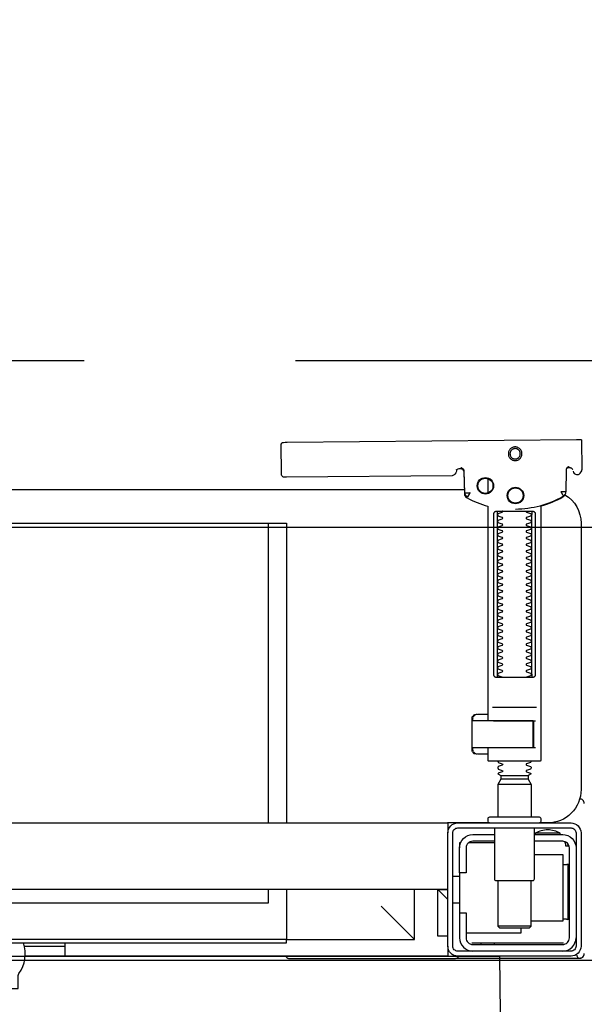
# Model space of a CAD drawing. Header units: millimetres. Extents: x 42924 to 92944, y -369470 to -179866.
# Tile 136 of 256: x 60009 to 60026, y -180673 to -180643. Entities that reach past the tile are written whole.
import ezdxf

# ---------------------------------------------------------------- set-up
doc = ezdxf.new("R2010")
doc.units = ezdxf.units.MM
doc.linetypes.add('HIDDEN', pattern=[9.525, 6.35, -3.175])
doc.layers.get('0').update_dxf_attribs({"color": 8})
for name, color, linetype in [('!! 0_ Istn-widok', 8, 'Continuous'), ('!! 0_Istn-cienka', 8, 'Continuous'), ('!! 2 ZABUDOWA GK-MDF', 8, 'Continuous'), ('!! 2_wypos-sanitarne', 8, 'Continuous')]:
    doc.layers.add(name, color=color, linetype=linetype)
doc.layers.add('!!_@ wypos sanit nd', color=8, linetype='Continuous', plot=False)
doc.layers.add('E_SAP_ZASIĘG', color=150, linetype='Continuous', plot=False)

# ---------------------------------------------------------------- blocks, each defined once
blk = doc.blocks.new('A$C324a30b8')
for points in [[(0.17552, 0), (0.17692, -0.11958), (0.17797, -0.23916)], [(-0.17552, 0), (0.17552, 0)]]:
    blk.add_lwpolyline(points)
blk = doc.blocks.new('A$C4ebe9e89')
for points in [[(0.16424, 0.15596), (0.16327, 0.15595), (0.16304, 0.15592), (0.16283, 0.15584), (0.16262, 0.15571), (0.16265, 0.15575), (0.16259, 0.15555), (0.16257, 0.15535, -0.157432), (0.16238, 0.15476), (0.1621, 0.15436, -0.241147), (0.16129, 0.15393), (0.1115, 0.15346), (0.11134, 0.15345), (0.11119, 0.15345), (0.11107, 0.15345), (0.11094, 0.15346), (0.11078, 0.15348), (0.11062, 0.15353), (0.11047, 0.15361), (0.11033, 0.15371), (0.11022, 0.15383), (0.11012, 0.15397), (0.11005, 0.15412), (0.11001, 0.15428), (0.11, 0.15445), (0.10995, 0.16345), (0.11023, 0.16384)], [(0.19647, 0.15658), (0.19626, 0.15656), (0.19605, 0.15648), (0.19585, 0.15635), (0.19566, 0.15614, 0.132231), (0.19551, 0.15564), (0.19546, 0.14909)], [(0.19768, 0.15528, 0.415336), (0.19869, 0.15429)], [(0.19885, 0.1543), (0.19898, 0.1543), (0.19913, 0.15431), (0.19927, 0.15434), (0.19941, 0.1544), (0.19953, 0.15447), (0.19965, 0.15456), (0.19975, 0.15466), (0.20007, 0.15512, 0.158481), (0.20026, 0.15571)], [(0.18031, 0.14393, 0.125713), (0.19466, 0.14774, 0.121439), (0.19519, 0.14823, -0.262119), (0.2, 0.13968), (0.2, 0.05968, -0.414214), (0.19, 0.04968), (0.18752, 0.04968, 0.405519), (0.188, 0.05018), (0.188, 0.05088, 0.414214), (0.1875, 0.05138), (0.1725, 0.05138, 0.414214), (0.172, 0.05088), (0.172, 0.05018, 0.405519), (0.17249, 0.04968, 0.001664), (0.15993, 0.04968)], [(0.172, 0.07232), (0.172, 0.06852, 0.414214), (0.1722, 0.06832), (0.18462, 0.06832), (0.1878, 0.06832, 0.414214), (0.188, 0.06852), (0.188, 0.14485), (0.18885, 0.1451), (0.18969, 0.14537), (0.19052, 0.14568), (0.19134, 0.146), (0.19215, 0.14635), (0.19295, 0.14672), (0.19374, 0.14712), (0.19456, 0.14756), (0.19465, 0.14762), (0.19473, 0.14768), (0.19481, 0.14775), (0.19488, 0.14782), (0.19495, 0.1479), (0.19502, 0.14799)], [(0.17647, 0.09332, 0.182836), (0.17637, 0.09341), (0.17515, 0.09381, 0.050055), (0.175, 0.09408), (0.175, 0.09436, 0.050055), (0.17515, 0.09462), (0.17637, 0.09503, 0.719897), (0.17637, 0.09541), (0.17515, 0.09581, 0.050055), (0.175, 0.09608), (0.175, 0.09636, 0.050055), (0.17515, 0.09662), (0.17637, 0.09703, 0.719897), (0.17637, 0.09741), (0.17515, 0.09781, 0.050055), (0.175, 0.09808), (0.175, 0.09836, 0.050055), (0.17515, 0.09862), (0.17637, 0.09903, 0.719897), (0.17637, 0.09941), (0.17515, 0.09981, 0.050055), (0.175, 0.10008), (0.175, 0.10036, 0.050055), (0.17515, 0.10062), (0.17637, 0.10103, 0.719897), (0.17637, 0.10141), (0.17515, 0.10181, 0.050055), (0.175, 0.10208), (0.175, 0.10236, 0.050055), (0.17515, 0.10262), (0.17637, 0.10303, 0.719897), (0.17637, 0.10341), (0.17515, 0.10381, 0.050055), (0.175, 0.10408), (0.175, 0.10436, 0.050055), (0.17515, 0.10462), (0.17637, 0.10503, 0.719897), (0.17637, 0.10541), (0.17515, 0.10581, 0.050055), (0.175, 0.10608), (0.175, 0.10636, 0.050055), (0.17515, 0.10662), (0.17637, 0.10703, 0.719897), (0.17637, 0.10741), (0.17515, 0.10781, 0.050055), (0.175, 0.10808), (0.175, 0.10836, 0.050055), (0.17515, 0.10862), (0.17637, 0.10903, 0.719897), (0.17637, 0.10941), (0.17515, 0.10981, 0.050055), (0.175, 0.11008), (0.175, 0.11036, 0.050055), (0.17515, 0.11062), (0.17637, 0.11103, 0.719897), (0.17637, 0.11141), (0.17515, 0.11181, 0.050055), (0.175, 0.11208), (0.175, 0.11236, 0.050055), (0.17515, 0.11262), (0.17637, 0.11303, 0.719897), (0.17637, 0.11341), (0.17515, 0.11381, 0.050055), (0.175, 0.11408), (0.175, 0.11436, 0.050055), (0.17515, 0.11462), (0.17637, 0.11503, 0.719897), (0.17637, 0.11541), (0.17515, 0.11581, 0.050055), (0.175, 0.11608), (0.175, 0.11636, 0.050055), (0.17515, 0.11662), (0.17637, 0.11703, 0.719897), (0.17637, 0.11741), (0.17515, 0.11781, 0.050055), (0.175, 0.11808), (0.175, 0.11836, 0.050055), (0.17515, 0.11862), (0.17637, 0.11903, 0.719897), (0.17637, 0.11941), (0.17515, 0.11981, 0.050055), (0.175, 0.12008), (0.175, 0.12036, 0.050055), (0.17515, 0.12062), (0.17637, 0.12103, 0.719897), (0.17637, 0.12141), (0.17515, 0.12181, 0.050055), (0.175, 0.12208), (0.175, 0.12236, 0.050055), (0.17515, 0.12262), (0.17637, 0.12303, 0.719897), (0.17637, 0.12341), (0.17515, 0.12381, 0.050055), (0.175, 0.12408), (0.175, 0.12436, 0.050055), (0.17515, 0.12462), (0.17637, 0.12503, 0.719897), (0.17637, 0.12541), (0.17515, 0.12581, 0.050055), (0.175, 0.12608), (0.175, 0.12636, 0.050055), (0.17515, 0.12662), (0.17637, 0.12703, 0.719897), (0.17637, 0.12741), (0.17515, 0.12781, 0.050055), (0.175, 0.12808), (0.175, 0.12836, 0.050055), (0.17515, 0.12862), (0.17637, 0.12903, 0.719897), (0.17637, 0.12941), (0.17515, 0.12981, 0.050055), (0.175, 0.13008), (0.175, 0.13036, 0.050055), (0.17515, 0.13062), (0.17637, 0.13103, 0.719897), (0.17637, 0.13141), (0.17515, 0.13181, 0.050055), (0.175, 0.13208), (0.175, 0.13236, 0.050055), (0.17515, 0.13262), (0.17637, 0.13303, 0.719897), (0.17637, 0.13341), (0.17515, 0.13381, 0.050055), (0.175, 0.13408), (0.175, 0.13436, 0.050055), (0.17515, 0.13462), (0.17637, 0.13503, 0.719897), (0.17637, 0.13541), (0.17515, 0.13581, 0.050055), (0.175, 0.13608), (0.175, 0.13636, 0.050055), (0.17515, 0.13662), (0.17637, 0.13703, 0.719897), (0.17637, 0.13741), (0.17515, 0.13781, 0.050055), (0.175, 0.13808), (0.175, 0.13836, 0.050055), (0.17515, 0.13862), (0.17637, 0.13903, 0.719897), (0.17637, 0.13941), (0.17515, 0.13981, 0.050055), (0.175, 0.14008), (0.175, 0.14036, 0.050055), (0.17515, 0.14062), (0.17637, 0.14103, 0.719897), (0.17637, 0.14141), (0.17515, 0.14181, 0.050055), (0.175, 0.14208), (0.175, 0.14236, 0.050055), (0.17515, 0.14262), (0.17637, 0.14303, 0.474594), (0.17647, 0.14332)], [(0.18353, 0.14332, 0.474594), (0.18364, 0.14303), (0.18486, 0.14262, 0.050055), (0.185, 0.14236), (0.185, 0.14208, 0.050055), (0.18486, 0.14181), (0.18364, 0.14141, 0.719897), (0.18364, 0.14103), (0.18486, 0.14062, 0.050055), (0.185, 0.14036), (0.185, 0.14008, 0.050055), (0.18486, 0.13981), (0.18364, 0.13941, 0.719897), (0.18364, 0.13903), (0.18486, 0.13862, 0.050055), (0.185, 0.13836), (0.185, 0.13808, 0.050055), (0.18486, 0.13781), (0.18364, 0.13741, 0.719897), (0.18364, 0.13703), (0.18486, 0.13662, 0.050055), (0.185, 0.13636), (0.185, 0.13608, 0.050055), (0.18486, 0.13581), (0.18364, 0.13541, 0.719897), (0.18364, 0.13503), (0.18486, 0.13462, 0.050055), (0.185, 0.13436), (0.185, 0.13408, 0.050055), (0.18486, 0.13381), (0.18364, 0.13341, 0.719897), (0.18364, 0.13303), (0.18486, 0.13262, 0.050055), (0.185, 0.13236), (0.185, 0.13208, 0.050055), (0.18486, 0.13181), (0.18364, 0.13141, 0.719897), (0.18364, 0.13103), (0.18486, 0.13062, 0.050055), (0.185, 0.13036), (0.185, 0.13008, 0.050055), (0.18486, 0.12981), (0.18364, 0.12941, 0.719897), (0.18364, 0.12903), (0.18486, 0.12862, 0.050055), (0.185, 0.12836), (0.185, 0.12808, 0.050055), (0.18486, 0.12781), (0.18364, 0.12741, 0.719897), (0.18364, 0.12703), (0.18486, 0.12662, 0.050055), (0.185, 0.12636), (0.185, 0.12608, 0.050055), (0.18486, 0.12581), (0.18364, 0.12541, 0.719897), (0.18364, 0.12503), (0.18486, 0.12462, 0.050055), (0.185, 0.12436), (0.185, 0.12408, 0.050055), (0.18486, 0.12381), (0.18364, 0.12341, 0.719897), (0.18364, 0.12303), (0.18486, 0.12262, 0.050055), (0.185, 0.12236), (0.185, 0.12208, 0.050055), (0.18486, 0.12181), (0.18364, 0.12141, 0.719897), (0.18364, 0.12103), (0.18486, 0.12062, 0.050055), (0.185, 0.12036), (0.185, 0.12008, 0.050055), (0.18486, 0.11981), (0.18364, 0.11941, 0.719897), (0.18364, 0.11903), (0.18486, 0.11862, 0.050055), (0.185, 0.11836), (0.185, 0.11808, 0.050055), (0.18486, 0.11781), (0.18364, 0.11741, 0.719897), (0.18364, 0.11703), (0.18486, 0.11662, 0.050055), (0.185, 0.11636), (0.185, 0.11608, 0.050055), (0.18486, 0.11581), (0.18364, 0.11541, 0.719897), (0.18364, 0.11503), (0.18486, 0.11462, 0.050055), (0.185, 0.11436), (0.185, 0.11408, 0.050055), (0.18486, 0.11381), (0.18364, 0.11341, 0.719897), (0.18364, 0.11303), (0.18486, 0.11262, 0.050055), (0.185, 0.11236), (0.185, 0.11208, 0.050055), (0.18486, 0.11181), (0.18364, 0.11141, 0.719897), (0.18364, 0.11103), (0.18486, 0.11062, 0.050055), (0.185, 0.11036), (0.185, 0.11008, 0.050055), (0.18486, 0.10981), (0.18364, 0.10941, 0.719897), (0.18364, 0.10903), (0.18486, 0.10862, 0.050055), (0.185, 0.10836), (0.185, 0.10808, 0.050055), (0.18486, 0.10781), (0.18364, 0.10741, 0.719897), (0.18364, 0.10703), (0.18486, 0.10662, 0.050055), (0.185, 0.10636), (0.185, 0.10608, 0.050055), (0.18486, 0.10581), (0.18364, 0.10541, 0.719897), (0.18364, 0.10503), (0.18486, 0.10462, 0.050055), (0.185, 0.10436), (0.185, 0.10408, 0.050055), (0.18486, 0.10381), (0.18364, 0.10341, 0.719897), (0.18364, 0.10303), (0.18486, 0.10262, 0.050055), (0.185, 0.10236), (0.185, 0.10208, 0.050055), (0.18486, 0.10181), (0.18364, 0.10141, 0.719897), (0.18364, 0.10103), (0.18486, 0.10062, 0.050055), (0.185, 0.10036), (0.185, 0.10008, 0.050055), (0.18486, 0.09981), (0.18364, 0.09941, 0.719897), (0.18364, 0.09903), (0.18486, 0.09862, 0.050055), (0.185, 0.09836), (0.185, 0.09808, 0.050055), (0.18486, 0.09781), (0.18364, 0.09741, 0.719897), (0.18364, 0.09703), (0.18486, 0.09662, 0.050055), (0.185, 0.09636), (0.185, 0.09608, 0.050055), (0.18486, 0.09581), (0.18364, 0.09541, 0.719897), (0.18364, 0.09503), (0.18486, 0.09462, 0.050055), (0.185, 0.09436), (0.185, 0.09408, 0.050055), (0.18486, 0.09381), (0.18364, 0.09341, 0.182836), (0.18353, 0.09332)], [(0.18575, 0.07252), (0.18575, 0.08011), (0.18572, 0.08022), (0.18564, 0.08029), (0.18555, 0.08032), (0.18565, 0.0803), (0.18573, 0.08024), (0.18577, 0.08014), (0.18577, 0.07252), (0.18574, 0.07241), (0.18567, 0.07234), (0.18547, 0.07232), (0.18558, 0.07237), (0.18564, 0.07252), (0.18564, 0.08012), (0.18557, 0.08027), (0.18547, 0.08032), (0.16743, 0.08032, 0.414214), (0.16723, 0.08012), (0.16723, 0.07252, 0.414214), (0.16743, 0.07232), (0.18547, 0.07232)], [(0.18556, 0.07232, 0.414213), (0.18576, 0.07252), (0.18575, 0.08011), (0.18575, 0.07252), (0.18572, 0.07241), (0.18565, 0.07234), (0.18555, 0.07232)], [(0.175, 0.06836), (0.175, 0.06812, -0.050055), (0.17515, 0.06786), (0.17636, 0.06745, -0.719897), (0.17636, 0.06707), (0.17515, 0.06666, -0.050055), (0.175, 0.0664), (0.175, 0.06612, -0.050055), (0.17515, 0.06586), (0.17636, 0.06545, -0.719897), (0.17636, 0.06507), (0.17515, 0.06466, -0.050055), (0.175, 0.0644), (0.1759, 0.06388), (0.1759, 0.06282), (0.175, 0.06126), (0.175, 0.05138)], [(0.185, 0.06836), (0.185, 0.06812, 0.050055), (0.18486, 0.06786), (0.18364, 0.06745, 0.719897), (0.18364, 0.06707), (0.18486, 0.06666, 0.050055), (0.185, 0.0664), (0.185, 0.06612, 0.050055), (0.18486, 0.06586), (0.18364, 0.06545, 0.719897), (0.18364, 0.06507), (0.18486, 0.06466, 0.050055), (0.185, 0.0644), (0.1841, 0.06388), (0.1841, 0.06282), (0.185, 0.06126), (0.185, 0.05138)], [(0.20011, 0.05684, 0.126559), (0.19962, 0.05693)], [(0.20099, 0.05547, 0.198909), (0.20055, 0.05654, 0.091301), (0.20011, 0.05684)], [(0.174, 0.04818), (0.174, 0.03288, 0.414214), (0.1745, 0.03238), (0.1855, 0.03238, 0.414214), (0.186, 0.03288), (0.186, 0.04818)], [(0.19375, 0.04656, 0.119096), (0.19, 0.04764, 0.119096), (0.18625, 0.04656)], [(0.16379, 0.04368), (0.1635, 0.04368), (0.1635, 0.04218, -0.414214), (0.1675, 0.04618), (0.174, 0.04618)], [(0.19375, 0.04618), (0.19375, 0.04656), (0.18625, 0.04656), (0.18625, 0.04618), (0.1945, 0.04618, -0.414214), (0.1985, 0.04218)], [(0.174, 0.04418), (0.1675, 0.04418, 0.414214), (0.1655, 0.04218), (0.1655, 0.03468), (0.1635, 0.03468), (0.1635, 0.01518, 0.414214), (0.1675, 0.01118)], [(0.1635, 0.02268), (0.1655, 0.02268), (0.1655, 0.01518, 0.414214), (0.1675, 0.01318), (0.1945, 0.01318, 0.414214), (0.1965, 0.01518), (0.1965, 0.04218, 0.414214), (0.1945, 0.04418), (0.186, 0.04418)], [(0.1945, 0.03721), (0.19515, 0.03722), (0.19542, 0.03722), (0.1956, 0.03722), (0.19567, 0.03722, 0.116465), (0.19589, 0.03728), (0.19601, 0.03733), (0.19601, 0.02063), (0.19589, 0.02068, 0.116465), (0.19567, 0.02074), (0.19542, 0.02074), (0.19515, 0.02074), (0.1945, 0.02075)], [(0.1945, 0.01118, 0.414214), (0.1985, 0.01518)], [(-0.04, 0.01368), (-0.03255, 0.01368, 0.236962), (-0.03118, 0.00443, -0.154353), (-0.031, 0.00386), (-0.031, 0), (0.031, 0), (0.031, 0.00386, -0.154353), (0.03118, 0.00443, 0.236962), (0.03256, 0.01368), (0.04, 0.01368)], [(0.11124, 0.00968), (0.11142, 0.00944), (0.11165, 0.00925), (0.11192, 0.0091), (0.1122, 0.00901), (0.1125, 0.00898), (0.1623, 0.00898, 0.326231), (0.16325, 0.00968)], [(0.1987, 0.01002, 0.000114), (0.1987, 0.01002, 0.517015), (0.20003, 0.00909), (0.19993, 0.00905), (0.19983, 0.00903), (0.19971, 0.009), (0.19958, 0.00899), (0.19948, 0.00899), (0.19903, 0.00899), (0.19841, 0.00899), (0.19771, 0.00899), (0.16428, 0.00899), (0.16393, 0.00899), (0.16357, 0.00899), (0.16323, 0.00899), (0.16294, 0.00899), (0.16269, 0.00899), (0.16249, 0.00899), (0.16237, 0.00899)], [(0.20011, 0.00912, 0.091301), (0.20055, 0.00942, 0.198909), (0.20099, 0.01048)]]:
    blk.add_lwpolyline(points, format="xyb")
for points in [[(0.19864, 0.1647), (0.11173, 0.16387)], [(0.20013, 0.1647), (0.20026, 0.15571)], [(0.16386, 0.15607), (0.16409, 0.15602), (0.16425, 0.15596), (0.1644, 0.15586), (0.16453, 0.15574), (0.16463, 0.1556), (0.16471, 0.15544), (0.16476, 0.15527), (0.16478, 0.1551), (0.16496, 0.14854), (0.16497, 0.14842), (0.16498, 0.14832), (0.16501, 0.14822), (0.16503, 0.14812), (0.16507, 0.14802), (0.16511, 0.14793), (0.16516, 0.14784), (0.16521, 0.14775), (0.16528, 0.14767), (0.16535, 0.14758), (0.16542, 0.14751), (0.1655, 0.14744), (0.16558, 0.14737), (0.16567, 0.14731), (0.16576, 0.14726), (0.16651, 0.14688), (0.16727, 0.14651), (0.16803, 0.14617), (0.16881, 0.14585), (0.1696, 0.14555), (0.17039, 0.14527), (0.17119, 0.14502), (0.172, 0.14478), (0.172, 0.08032)], [(0.1651, 0.14871), (0.16492, 0.1553), (0.1649, 0.15547), (0.16485, 0.15563), (0.16478, 0.15579), (0.16468, 0.15592), (0.16455, 0.15604), (0.16441, 0.15614), (0.16425, 0.15621), (0.16409, 0.15626), (0.16391, 0.15627)], [(0.19757, 0.15573), (0.19749, 0.15586), (0.19739, 0.15598), (0.19727, 0.15608), (0.19713, 0.15617), (0.19698, 0.15623), (0.19683, 0.15626), (0.19667, 0.15627), (0.19577, 0.15626)], [(0.172, 0.15305), (0.172, 0.14874)], [(0.16493, 0.14968), (-0.16477, 0.14968)], [(0.17483, 0.14232), (0.17483, 0.09432)], [(0.18523, 0.09432), (0.18523, 0.14232)], [(-0.11847, 0.04968), (-0.11847, 0.13968), (0.11153, 0.13968), (0.11153, 0.04968)], [(0.10602, 0.13968), (0.10602, 0.04968)], [(0.18662, 0.08432), (0.17345, 0.08432)], [(0.16732, 0.08028), (0.16732, 0.08144), (0.16736, 0.08156), (0.16746, 0.08164), (0.16767, 0.08169)], [(0.16751, 0.08053), (0.16754, 0.08079), (0.16766, 0.08132)], [(0.16811, 0.08203), (0.16776, 0.08162), (0.16776, 0.08196), (0.16779, 0.08207), (0.16786, 0.08214), (0.16797, 0.08218), (0.1681, 0.08219), (0.16822, 0.08219), (0.16842, 0.08221), (0.16887, 0.08232), (0.172, 0.08232)], [(0.16848, 0.08224), (0.16856, 0.0823), (0.16876, 0.08232)], [(0.17371, 0.08032), (0.18481, 0.08032), (0.18637, 0.08032)], [(0.16767, 0.07094), (0.16756, 0.07096), (0.16746, 0.07099), (0.16737, 0.07106), (0.16732, 0.0712), (0.16732, 0.07235)], [(0.16766, 0.07131), (0.16754, 0.07185), (0.16751, 0.0721)], [(0.172, 0.07032), (0.16887, 0.07032), (0.16842, 0.07042), (0.16831, 0.07044), (0.1682, 0.07044), (0.16806, 0.07045), (0.16795, 0.07046), (0.16783, 0.07052), (0.16776, 0.07067), (0.16776, 0.07101), (0.16811, 0.07061)], [(0.18558, 0.07232), (0.18637, 0.07232)], [(0.16876, 0.07032), (0.16866, 0.07032), (0.16848, 0.0704)], [(0.1759, 0.06388), (0.1841, 0.06388)], [(0.1841, 0.06282), (0.1759, 0.06282)], [(0.185, 0.06126), (0.175, 0.06126)], [(0.19963, 0.05696), (0.19976, 0.05695), (0.19988, 0.05692), (0.20001, 0.05688)], [(-0.16, 0.04668), (-0.16, 0.04968), (0.16, 0.04968), (0.16, 0.04668)], [(0.16, 0.03368), (0.16, 0.04568)], [(0.1635, 0.03468), (0.1635, 0.04218)], [(0.174, 0.04368), (0.16618, 0.04368)], [(0.167, 0.04412), (0.16693, 0.04403), (0.16687, 0.04393), (0.16681, 0.04381), (0.16675, 0.04368)], [(0.19499, 0.04412), (0.19506, 0.04404), (0.19512, 0.04395), (0.19517, 0.04385), (0.19521, 0.04376), (0.19525, 0.04365), (0.19528, 0.04355), (0.19531, 0.04344), (0.19533, 0.04333), (0.19535, 0.04322), (0.19537, 0.04311), (0.19538, 0.04301), (0.19539, 0.04291), (0.19538, 0.04281), (0.19547, 0.04278), (0.19557, 0.04278), (0.19568, 0.04278), (0.19578, 0.04278), (0.19589, 0.04278), (0.19613, 0.04278), (0.19616, 0.04288), (0.19615, 0.04299), (0.19613, 0.04311), (0.19609, 0.04324), (0.19605, 0.04336), (0.19594, 0.04357)], [(0.186, 0.04018), (0.1945, 0.04018), (0.1945, 0.02018), (0.185, 0.02018)], [(0.19591, 0.03729), (0.19602, 0.03729), (0.19616, 0.03729), (0.19632, 0.03729), (0.1965, 0.03729)], [(0.1615, 0.03368), (0.1635, 0.03368)], [(0.16, 0.02668), (0.157, 0.02968), (0.16, 0.02968), (-0.16, 0.02968), (-0.157, 0.02968), (-0.16, 0.02668)], [(0.10602, 0.02968), (0.10602, 0.0256), (-0.11847, 0.0256)], [(0.11153, 0.02968), (0.11153, 0.01468), (0.15, 0.01468)], [(0.14, 0.02468), (0.15, 0.01468), (0.15, 0.02968)], [(0.16, 0.01568), (0.157, 0.01568), (0.157, 0.02968)], [(0.175, 0.03238), (0.175, 0.01872), (0.1755, 0.01822), (0.1845, 0.01822), (0.185, 0.01872), (0.185, 0.03238)], [(0.1615, 0.02568), (0.1635, 0.02568)], [(0.1655, 0.01668), (0.182, 0.01668), (0.182, 0.01822)], [(0.185, 0.01872), (0.175, 0.01872)], [(0.1965, 0.02067), (0.19632, 0.02067), (0.19616, 0.02067), (0.19602, 0.02067), (0.19591, 0.02067)], [(0.03283, 0.01268), (0.045, 0.01268)], [(0.16, 0.01268), (0.16, 0.00968), (0.03305, 0.00968)], [(0.045, 0.01368), (0.045, 0.00968)], [(0.16722, 0.01368), (0.19467, 0.01368), (0.19478, 0.01368)], [(0.17, 0.01318), (0.17, 0.01368)], [(0.174, 0.01318), (0.174, 0.01368)]]:
    blk.add_lwpolyline(points)
for points in [[(0.18024, 0.15848), (0.18044, 0.15849), (0.18064, 0.15852), (0.18084, 0.15857), (0.18103, 0.15864), (0.18121, 0.15873), (0.18138, 0.15883), (0.18154, 0.15895), (0.18168, 0.15909), (0.18182, 0.15924), (0.18194, 0.1594), (0.18204, 0.15958), (0.18212, 0.15976), (0.18219, 0.15995), (0.18224, 0.16014), (0.18226, 0.16034), (0.18227, 0.16054), (0.18226, 0.16075), (0.18223, 0.16094), (0.18218, 0.16114), (0.18211, 0.16133), (0.18202, 0.16151), (0.18191, 0.16168), (0.18179, 0.16184), (0.18166, 0.16199), (0.18151, 0.16212), (0.18134, 0.16224), (0.18117, 0.16234), (0.18099, 0.16242), (0.1808, 0.16249), (0.1806, 0.16254), (0.1804, 0.16256), (0.1802, 0.16257), (0.18, 0.16256), (0.1798, 0.16253), (0.17961, 0.16248), (0.17942, 0.16241), (0.17924, 0.16232), (0.17907, 0.16222), (0.17891, 0.1621), (0.17876, 0.16196), (0.17863, 0.16181), (0.17851, 0.16165), (0.17841, 0.16147), (0.17832, 0.16129), (0.17826, 0.1611), (0.17821, 0.1609), (0.17818, 0.16071), (0.17818, 0.1605), (0.17819, 0.1603), (0.17822, 0.16011), (0.17827, 0.15991), (0.17834, 0.15972), (0.17843, 0.15954), (0.17853, 0.15937), (0.17865, 0.15921), (0.17879, 0.15906), (0.17894, 0.15893), (0.1791, 0.15881), (0.17928, 0.15871), (0.17946, 0.15863), (0.17965, 0.15856), (0.17984, 0.15851), (0.18004, 0.15849)], [(0.18024, 0.15897), (0.18039, 0.15898), (0.18054, 0.159), (0.18068, 0.15904), (0.18083, 0.15909), (0.18096, 0.15916), (0.18109, 0.15924), (0.18121, 0.15933), (0.18133, 0.15943), (0.18143, 0.15955), (0.18152, 0.15967), (0.18159, 0.1598), (0.18166, 0.15994), (0.18171, 0.16008), (0.18174, 0.16023), (0.18176, 0.16038), (0.18177, 0.16053), (0.18176, 0.16068), (0.18174, 0.16084), (0.1817, 0.16098), (0.18165, 0.16113), (0.18158, 0.16126), (0.1815, 0.16139), (0.18141, 0.16151), (0.1813, 0.16162), (0.18119, 0.16173), (0.18107, 0.16182), (0.18094, 0.16189), (0.1808, 0.16196), (0.18066, 0.16201), (0.18051, 0.16204), (0.18036, 0.16206), (0.18021, 0.16207), (0.18005, 0.16206), (0.1799, 0.16204), (0.17976, 0.162), (0.17961, 0.16194), (0.17948, 0.16188), (0.17935, 0.1618), (0.17923, 0.16171), (0.17911, 0.1616), (0.17901, 0.16149), (0.17892, 0.16137), (0.17885, 0.16124), (0.17878, 0.1611), (0.17873, 0.16095), (0.1787, 0.16081), (0.17868, 0.16066), (0.17867, 0.1605), (0.17868, 0.16035), (0.1787, 0.1602), (0.17874, 0.16005), (0.17879, 0.15991), (0.17886, 0.15977), (0.17894, 0.15964), (0.17903, 0.15952), (0.17914, 0.15941), (0.17925, 0.15931), (0.17937, 0.15922), (0.1795, 0.15914), (0.17964, 0.15908), (0.17978, 0.15903), (0.17993, 0.159), (0.18008, 0.15897)], [(0.16587, 0.14754), (0.16582, 0.14756), (0.16577, 0.1476), (0.16573, 0.14763), (0.16568, 0.14767), (0.16563, 0.14771), (0.16558, 0.14776), (0.16553, 0.14781), (0.16549, 0.14786), (0.16544, 0.14791), (0.1654, 0.14797), (0.16536, 0.14803), (0.16533, 0.14809), (0.16529, 0.14815), (0.16526, 0.14821), (0.16524, 0.14828), (0.16521, 0.14834), (0.16519, 0.14841), (0.16517, 0.14847), (0.16516, 0.14854), (0.16515, 0.1486), (0.16514, 0.14866), (0.16513, 0.14872), (0.16513, 0.14877), (0.16518, 0.14879), (0.16643, 0.14884), (0.16648, 0.14884), (0.16654, 0.14884), (0.16659, 0.14886), (0.16664, 0.14883), (0.16661, 0.14879), (0.16658, 0.14874), (0.16656, 0.14869), (0.16653, 0.14863), (0.16594, 0.14754)], [(0.18533, 0.14332), (0.18542, 0.14331), (0.1855, 0.1433), (0.18559, 0.14329), (0.18567, 0.14326), (0.18575, 0.14323), (0.18583, 0.14319), (0.18591, 0.14314), (0.18598, 0.14308), (0.18604, 0.14302), (0.1861, 0.14294), (0.18615, 0.14286), (0.18619, 0.14276), (0.18623, 0.14266), (0.18626, 0.14255), (0.18627, 0.14243), (0.18628, 0.14232), (0.18628, 0.09432), (0.18627, 0.0942), (0.18626, 0.09409), (0.18623, 0.09398), (0.18619, 0.09387), (0.18615, 0.09378), (0.1861, 0.09369), (0.18604, 0.09362), (0.18598, 0.09355), (0.18591, 0.09349), (0.18583, 0.09344), (0.18575, 0.0934), (0.18567, 0.09337), (0.18559, 0.09335), (0.1855, 0.09333), (0.18542, 0.09332), (0.18533, 0.09332), (0.17475, 0.09332), (0.17466, 0.09332), (0.17457, 0.09333), (0.17449, 0.09335), (0.1744, 0.09337), (0.17432, 0.0934), (0.17424, 0.09344), (0.17416, 0.09349), (0.17409, 0.09355), (0.17403, 0.09362), (0.17397, 0.09369), (0.17392, 0.09378), (0.17387, 0.09387), (0.17384, 0.09398), (0.17381, 0.09409), (0.17379, 0.0942), (0.17379, 0.09432), (0.17379, 0.14232), (0.17379, 0.14243), (0.17381, 0.14255), (0.17384, 0.14266), (0.17387, 0.14276), (0.17392, 0.14286), (0.17397, 0.14294), (0.17403, 0.14302), (0.17409, 0.14308), (0.17416, 0.14314), (0.17424, 0.14319), (0.17432, 0.14323), (0.1744, 0.14326), (0.17449, 0.14329), (0.17457, 0.1433), (0.17466, 0.14331), (0.17475, 0.14332)], [(-0.11847, 0.01368), (0.11153, 0.01368), (0.11153, 0.01468), (-0.11847, 0.01468)]]:
    blk.add_lwpolyline(points, close=True)
for points in [[(0.19546, 0.14908), (0.19546, 0.14908), (0.19546, 0.14908), (0.19546, 0.14909), (0.19546, 0.14909), (0.19546, 0.14909), (0.19546, 0.14909), (0.19546, 0.14909), (0.19546, 0.14909), (0.19546, 0.14909), (0.19546, 0.14909), (0.19546, 0.14909), (0.19546, 0.14909), (0.19546, 0.14909), (0.19546, 0.14909), (0.19546, 0.14909), (0.19546, 0.14909), (0.19546, 0.14909), (0.19546, 0.14909), (0.19546, 0.14909), (0.19546, 0.14908), (0.19546, 0.14908), (0.19546, 0.14908), (0.19546, 0.14908), (0.19546, 0.14908), (0.19546, 0.14908), (0.19546, 0.14908), (0.19546, 0.14908), (0.19546, 0.14908), (0.19546, 0.14908), (0.19546, 0.14908), (0.19546, 0.14908), (0.19546, 0.14908), (0.19546, 0.14908), (0.19546, 0.14908), (0.19546, 0.14908), (0.19546, 0.14908), (0.19546, 0.14909), (0.19545, 0.14909), (0.19545, 0.14909), (0.19545, 0.14909), (0.19545, 0.14909), (0.19545, 0.14909), (0.19545, 0.14909), (0.19545, 0.14909), (0.19545, 0.14909), (0.19544, 0.14909), (0.19544, 0.14908), (0.19544, 0.14908), (0.19544, 0.14908), (0.19544, 0.14908), (0.19543, 0.14908), (0.19543, 0.14908), (0.19543, 0.14908), (0.19543, 0.14908), (0.19543, 0.14908), (0.19543, 0.14908), (0.19543, 0.14908), (0.19542, 0.14908), (0.19542, 0.14908), (0.19542, 0.14908), (0.19542, 0.14908), (0.19542, 0.14908), (0.19541, 0.14908), (0.19541, 0.14908), (0.19541, 0.14908), (0.19541, 0.14908), (0.19541, 0.14908), (0.1954, 0.14908), (0.1954, 0.14908), (0.1954, 0.14908), (0.19539, 0.14908), (0.19539, 0.14908), (0.19538, 0.14909), (0.19537, 0.14909), (0.19537, 0.14909), (0.19536, 0.14909), (0.19536, 0.14909), (0.19536, 0.14909), (0.19535, 0.14909), (0.19535, 0.14909), (0.19534, 0.14909), (0.19534, 0.14909), (0.19533, 0.14909), (0.19533, 0.14909), (0.19532, 0.14909), (0.19531, 0.14909), (0.19531, 0.14909), (0.1953, 0.14909), (0.19529, 0.14909), (0.19529, 0.14909), (0.19528, 0.14909), (0.19527, 0.14909), (0.19527, 0.14909), (0.19526, 0.14909), (0.19525, 0.14909), (0.19524, 0.14909), (0.19524, 0.14909), (0.19523, 0.14909), (0.19522, 0.14909), (0.19521, 0.14909), (0.1952, 0.14909), (0.19519, 0.14909), (0.19518, 0.14909), (0.19517, 0.14909), (0.19516, 0.14909), (0.19516, 0.14909), (0.19515, 0.14909), (0.19514, 0.14909), (0.19513, 0.14909), (0.19512, 0.14909), (0.19511, 0.14909), (0.1951, 0.14909), (0.19508, 0.14909), (0.19507, 0.14909), (0.19506, 0.14909), (0.19505, 0.14909), (0.19504, 0.14909), (0.19503, 0.14909), (0.19502, 0.14909), (0.19501, 0.14909), (0.195, 0.14909), (0.19499, 0.14909), (0.19497, 0.14909), (0.19496, 0.14909), (0.19495, 0.14909), (0.19494, 0.1491), (0.19493, 0.1491), (0.19491, 0.1491), (0.1949, 0.1491), (0.19489, 0.1491), (0.19488, 0.1491), (0.19486, 0.1491), (0.19485, 0.1491), (0.19484, 0.1491), (0.19483, 0.1491), (0.19481, 0.1491), (0.19469, 0.1491), (0.19464, 0.1491), (0.19459, 0.1491), (0.19456, 0.1491), (0.19453, 0.1491), (0.19451, 0.1491), (0.19448, 0.1491), (0.19446, 0.1491), (0.19443, 0.1491), (0.19441, 0.1491), (0.19438, 0.1491), (0.19435, 0.1491), (0.19433, 0.1491), (0.19431, 0.1491), (0.19428, 0.1491), (0.19427, 0.1491), (0.19426, 0.1491), (0.19423, 0.1491), (0.19422, 0.1491), (0.19421, 0.1491), (0.1942, 0.1491), (0.19418, 0.1491), (0.19418, 0.1491), (0.19417, 0.1491), (0.19417, 0.1491), (0.19416, 0.1491), (0.19416, 0.1491), (0.19415, 0.14911), (0.19414, 0.14911), (0.19414, 0.14911), (0.19413, 0.14911), (0.19413, 0.14911), (0.19412, 0.14911), (0.19412, 0.14911), (0.19412, 0.14911), (0.19411, 0.14911), (0.19411, 0.1491), (0.1941, 0.1491), (0.1941, 0.1491), (0.1941, 0.1491), (0.19409, 0.1491), (0.19409, 0.1491), (0.19409, 0.1491), (0.19409, 0.1491), (0.19408, 0.1491), (0.19408, 0.1491), (0.19408, 0.1491), (0.19407, 0.1491), (0.19407, 0.1491), (0.19406, 0.1491), (0.19406, 0.1491), (0.19406, 0.1491), (0.19406, 0.1491), (0.19405, 0.1491), (0.19405, 0.1491), (0.19405, 0.1491), (0.19405, 0.14911), (0.19404, 0.14911), (0.19404, 0.14911), (0.19404, 0.14911), (0.19403, 0.14911), (0.19403, 0.14911), (0.19402, 0.14912), (0.19402, 0.14912), (0.19402, 0.14912), (0.19401, 0.14912), (0.19401, 0.14912), (0.19401, 0.14912), (0.194, 0.14912), (0.194, 0.14912), (0.194, 0.14912), (0.194, 0.14912), (0.194, 0.14912), (0.194, 0.14912), (0.194, 0.14912), (0.19399, 0.14912), (0.19399, 0.14912), (0.19399, 0.14912), (0.19399, 0.14912), (0.19399, 0.14912), (0.19399, 0.14912), (0.19398, 0.14912), (0.19398, 0.14912), (0.19398, 0.14911), (0.19398, 0.14911), (0.19398, 0.14911), (0.19398, 0.14911), (0.19397, 0.14911), (0.19397, 0.14911), (0.19397, 0.1491), (0.19397, 0.1491), (0.19397, 0.1491), (0.19397, 0.1491), (0.19397, 0.1491), (0.19397, 0.14909), (0.19397, 0.14909), (0.19397, 0.14909), (0.19397, 0.14909), (0.19397, 0.14908), (0.19397, 0.14908), (0.19397, 0.14908), (0.19397, 0.14908), (0.19397, 0.14908), (0.19397, 0.14907), (0.19397, 0.14907), (0.19397, 0.14907), (0.19397, 0.14907), (0.19397, 0.14907), (0.19398, 0.14906), (0.19398, 0.14906), (0.19398, 0.14906), (0.19398, 0.14906), (0.19398, 0.14906), (0.19398, 0.14905), (0.19399, 0.14905), (0.19399, 0.14905), (0.19399, 0.14905), (0.194, 0.14904), (0.194, 0.14904), (0.19401, 0.14903), (0.19401, 0.14903), (0.19401, 0.14903), (0.19402, 0.14902), (0.19402, 0.14902), (0.19402, 0.14902), (0.19403, 0.14901), (0.19403, 0.14901), (0.19403, 0.14901), (0.19403, 0.149), (0.19403, 0.149), (0.19403, 0.149), (0.19404, 0.14899), (0.19404, 0.14899), (0.19404, 0.14899), (0.19404, 0.14899), (0.19404, 0.14898), (0.19404, 0.14898), (0.19404, 0.14898), (0.19405, 0.14897), (0.19405, 0.14897), (0.19405, 0.14897), (0.19405, 0.14896), (0.19405, 0.14896), (0.19406, 0.14895), (0.19406, 0.14895), (0.19406, 0.14895), (0.19406, 0.14894), (0.19407, 0.14894), (0.19407, 0.14893), (0.19407, 0.14893), (0.19408, 0.14892), (0.19408, 0.14891), (0.19409, 0.1489), (0.19409, 0.14889), (0.1941, 0.14888), (0.1941, 0.14887), (0.19411, 0.14886), (0.19412, 0.14884), (0.19414, 0.14881), (0.19416, 0.14877), (0.19418, 0.14873), (0.19419, 0.14871), (0.1942, 0.1487), (0.19421, 0.14868), (0.19422, 0.14866), (0.19423, 0.14864), (0.19434, 0.14845), (0.19435, 0.14844), (0.19435, 0.14842), (0.19436, 0.1484), (0.19437, 0.14839), (0.19438, 0.14837), (0.19439, 0.14836), (0.1944, 0.14834), (0.19441, 0.14832), (0.19441, 0.14831), (0.19442, 0.14829), (0.19443, 0.14828), (0.19444, 0.14826), (0.19445, 0.14825), (0.19446, 0.14823), (0.19446, 0.14822), (0.19447, 0.14821), (0.19448, 0.14819), (0.19449, 0.14818), (0.19449, 0.14816), (0.1945, 0.14815), (0.19451, 0.14814), (0.19452, 0.14813), (0.19452, 0.14811), (0.19453, 0.1481), (0.19454, 0.14809), (0.19454, 0.14808), (0.19455, 0.14806), (0.19456, 0.14805), (0.19456, 0.14804), (0.19457, 0.14803), (0.19457, 0.14802), (0.19458, 0.14801), (0.19458, 0.148), (0.19459, 0.14799), (0.1946, 0.14798), (0.1946, 0.14797), (0.19461, 0.14796), (0.19461, 0.14795), (0.19462, 0.14794), (0.19462, 0.14793), (0.19463, 0.14792), (0.19463, 0.14791), (0.19463, 0.1479), (0.19464, 0.1479), (0.19464, 0.14789), (0.19465, 0.14788), (0.19465, 0.14787), (0.19465, 0.14787), (0.19466, 0.14786), (0.19466, 0.14785), (0.19466, 0.14785), (0.19467, 0.14784), (0.19467, 0.14784), (0.19467, 0.14783), (0.19468, 0.14783), (0.19468, 0.14782), (0.19468, 0.14782), (0.19468, 0.14782), (0.19468, 0.14781), (0.19468, 0.14781), (0.19468, 0.14781), (0.19468, 0.14781), (0.19469, 0.14781), (0.19469, 0.1478), (0.19469, 0.1478), (0.19469, 0.1478), (0.19469, 0.1478), (0.19469, 0.1478), (0.19469, 0.1478), (0.19469, 0.1478), (0.19469, 0.14779), (0.19469, 0.14779), (0.19469, 0.14779), (0.19469, 0.14779), (0.19469, 0.14779), (0.19469, 0.14779), (0.19469, 0.14779), (0.19469, 0.14779), (0.19469, 0.14779), (0.19469, 0.14779), (0.19469, 0.14779), (0.19469, 0.14779), (0.19469, 0.14779), (0.19469, 0.14779), (0.19469, 0.14779), (0.19469, 0.14779), (0.19469, 0.14778), (0.19469, 0.14778), (0.19469, 0.14778), (0.19469, 0.14778), (0.19469, 0.14778), (0.19469, 0.14778), (0.19469, 0.14778), (0.19469, 0.14778), (0.19469, 0.14778), (0.19469, 0.14778), (0.19469, 0.14778), (0.19469, 0.14778), (0.19469, 0.14778), (0.19469, 0.14778), (0.19469, 0.14778), (0.19469, 0.14778), (0.19469, 0.14778), (0.19469, 0.14778), (0.19469, 0.14778), (0.19469, 0.14778), (0.19469, 0.14778), (0.19469, 0.14778), (0.19469, 0.14778), (0.19469, 0.14778), (0.1947, 0.14778, 0.269557)], [(0.16, 0.01268), (0.16, 0.04668, -0.414214), (0.163, 0.04968), (0.197, 0.04968, -0.414214), (0.2, 0.04668), (0.2, 0.01268, -0.414214), (0.197, 0.00968), (0.163, 0.00968, -0.414214)], [(0.1985, 0.04668), (0.1985, 0.01268, -0.414214), (0.197, 0.01118), (0.163, 0.01118, -0.414214), (0.1615, 0.01268), (0.1615, 0.04668, -0.414214), (0.163, 0.04818), (0.197, 0.04818, -0.414214)]]:
    blk.add_lwpolyline(points, format="xyb", close=True)
for centre, radius in [((0.17129, 0.1509), 0.00247), ((0.17129, 0.15089), 0.00227), ((0.18031, 0.14798), 0.00247), ((0.18031, 0.14798), 0.00227)]:
    blk.add_circle(centre, radius)
for centre, major_axis, ratio, start_param, end_param in [((0.11145, 0.16346), (-0.0015, -0.00001), 0.008666, 6.276938, 6.283143), ((0.11173, 0.16385), (0.0015, 0.00001), 0.008666, 1.564549, 3.135353), ((0.19863, 0.16469), (0.0015, 0.00001), 0.008666, 0.000034, 1.564556), ((0.16326, 0.15695), (0.00001, -0.001), 0.006244, 0, 0.008667), ((0.19846, 0.15618), (-0.000892, -0.000453), 0.001081, 6.273741, 6.283185), ((0.19868, 0.15529), (-0.001, -0.00001), 0.00236, 6.276941, 6.283185), ((0.19849, 0.1543), (0.000501, 0.000005), 0.008666, 5.12776, 5.491123), ((0.19868, 0.15529), (0.000013, -0.001), 0.403131, 6.273715, 6.283185), ((0.19883, 0.1553), (0.000018, -0.001), 0.702652, 6.271005, 6.283185), ((0.19876, 0.15569), (0.0015, 0.00002), 0.011557, 6.27692, 6.283202), ((0.17484, 0.14232), (0, 0.001), 0.006244, 0, 1.570796), ((0.18031, 0.14443), (0.000005, -0.0005), 0.006244, 0, 0.008667), ((0.18524, 0.14232), (0, -0.001), 0.006244, 3.141593, 4.712389), ((0.17484, 0.09432), (0, -0.001), 0.006244, 4.712389, 6.283185), ((0.18524, 0.09432), (0, -0.001), 0.006244, 4.712389, 6.283185), ((0.16768, 0.08149), (-0.000013, 0.0002), 0.199357, 6.276703, 6.276744), ((0.16768, 0.07114), (-0.000013, -0.0002), 0.199357, 0.006339, 0.00638)]:
    blk.add_ellipse(centre, major_axis=major_axis, ratio=ratio, start_param=start_param, end_param=end_param)

msp = doc.modelspace()

# ---------------------------------------------------------------- linework, layer by layer
at = {"layer": '!! 0_ Istn-widok'}
msp.add_lwpolyline([(59939.56735, -180658.3878), (60034.56735, -180658.3878)], dxfattribs=at)
at = {"layer": '!! 0_Istn-cienka', "linetype": 'HIDDEN', "ltscale": 2}
msp.add_lwpolyline([(59941.56735, -180653.3878), (60032.56735, -180653.3878)], dxfattribs=at)
at = {"layer": '!! 2 ZABUDOWA GK-MDF'}
msp.add_lwpolyline([(59846.56735, -180671.3878), (60071.56735, -180671.3878)], dxfattribs=at)
at = {"layer": 'E_SAP_ZASIĘG'}
msp.add_circle((60076.8218, -181088.08994), 600, dxfattribs=at)

# ---------------------------------------------------------------- block references
at = {"layer": '!! 2_wypos-sanitarne', "xscale": 100, "yscale": 100, "zscale": 100}
msp.add_blockref('A$C324a30b8', (60006.33769, -180671.26825), dxfattribs=at)
at = {"layer": '!!_@ wypos sanit nd', "xscale": 100, "yscale": 100, "zscale": 100}
msp.add_blockref('A$C4ebe9e89', (60006.33769, -180672.23625), dxfattribs=at)

doc.saveas('drawing.dxf')
